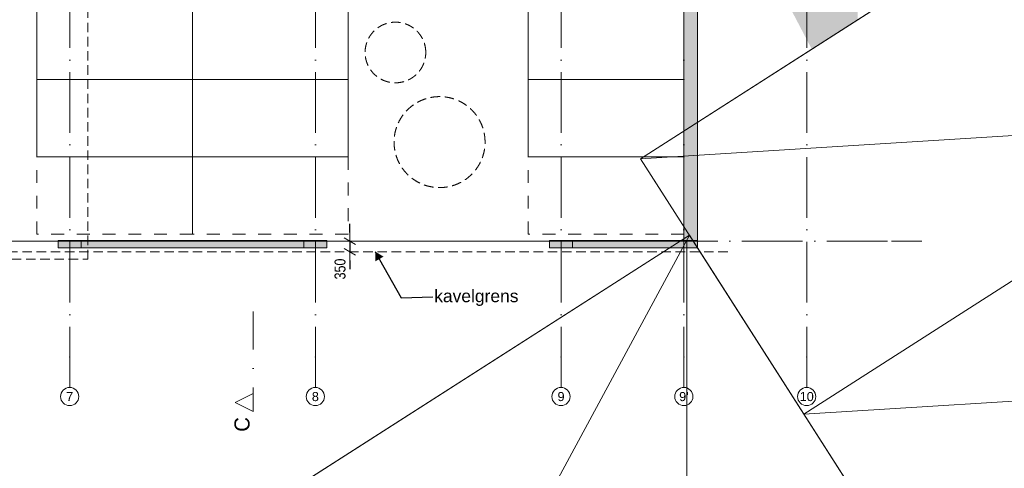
# Model space of a CAD drawing. Header units: millimetres. Extents: x -287545 to 1001608, y -673832 to 307178.
# Tile 24 of 64: x 50781 to 83245, y -83694 to -68897. Entities that reach past the tile are written whole.
import ezdxf
from ezdxf.enums import TextEntityAlignment as Align

# ---------------------------------------------------------------- set-up
doc = ezdxf.new("R2010")
doc.units = ezdxf.units.MM
doc.header["$MEASUREMENT"] = 0
for name, pattern in [('B0302', [2502.000046, 1252.000046, -625, 0, -625]), ('B0701', [468.239987, 311.999989, -156.239998]), ('Dashed', [846.666667, 423.333333, -423.333333]), ('v1', [2800, 1000, -400, 0, -400, 1000, 0]), ('Wipeout_Contour', [1000, 0, -1000])]:
    doc.linetypes.add(name, pattern=pattern)
for name, color, linetype in [('00 Context', 7, 'Continuous'), ('21 Buitenwanden', 7, 'Continuous'), ('21 Buitenwanden Deuren', 7, 'Continuous'), ('21 Buitenwanden Doorsnede-arcering', 7, 'Continuous'), ('21 Buitenwanden Laagscheidingslijnen', 7, 'Continuous'), ('28 Draagconstructies - Kolommen INT', 7, 'Continuous'), ('28 Draagconstructies - Kolommen INT Doorsnede-arcering', 7, 'Continuous'), ('82 Interieur Los 2D arcering', 7, 'Continuous'), ('90 Terrein Inrichting', 7, 'Continuous'), ('A Lijn doorsnede', 7, 'Continuous'), ('A Lijn doorsnede 2D arcering', 7, 'Continuous'), ('A Stramien', 7, 'Continuous'), ('Info Algemeen', 7, 'Continuous'), ('Info Algemeen Doorsnede-arcering', 7, 'Continuous'), ('Maatvoering 1_ 50_100', 7, 'Continuous')]:
    doc.layers.add(name, color=color, linetype=linetype)
doc.styles.add('GENERATED_STYLE_2', font='ARIALN.TTF')
doc.styles.add('GENERATED_STYLE_3', font='txt')
doc.styles.add('GENERATED_STYLE_4', font='arial.ttf')
doc.styles.get("Standard").update_dxf_attribs({"font": 'txt.shx'})
doc.dimstyles.new('GENERATED_STYLE__1', dxfattribs={"dimtxt": 300, "dimasz": 285, "dimexe": 0.18, "dimexo": 0.0625, "dimgap": 0, "dimtad": 1, "dimtih": 1, "dimtoh": 1, "dimdec": 0, "dimzin": 3, "dimdsep": 46, "dimtxsty": 'GENERATED_STYLE_3', "dimblk": 'ARROWHEAD_11', "dimblk1": 'ARROWHEAD_11', "dimblk2": 'ARROWHEAD_11', "dimcen": 0.09, "dimse1": 1, "dimse2": 1, "dimclrd": 1, "dimclre": 1, "dimclrt": 2, "dimadec": 1, "dimazin": 0, "dimtfac": 1, "dimtdec": 4, "dimtmove": 0, "dimatfit": 1, "dimfxl": 1, "dimtolj": 1, "dimtzin": 3, "dimarcsym": 0})
doc.dimstyles.new('GENERATED_STYLE__4', dxfattribs={"dimtxt": 359.99999, "dimasz": 285, "dimexe": 0.18, "dimexo": 0.0625, "dimgap": 0, "dimtad": 1, "dimdec": 0, "dimzin": 3, "dimdsep": 46, "dimtxsty": 'GENERATED_STYLE_2', "dimblk": 'ARROWHEAD_2', "dimblk1": 'ARROWHEAD_2', "dimblk2": 'ARROWHEAD_2', "dimcen": 0.09, "dimse1": 1, "dimse2": 1, "dimclrd": 1, "dimclre": 1, "dimclrt": 2, "dimadec": 1, "dimazin": 0, "dimtfac": 1, "dimtdec": 4, "dimtmove": 0, "dimatfit": 1, "dimfxl": 1, "dimtolj": 1, "dimtzin": 3, "dimarcsym": 0})
doc.dimstyles.new('GENERATED_STYLE__5', dxfattribs={"dimtxt": 0.18, "dimasz": 304, "dimexe": 0.18, "dimexo": 0.0625, "dimgap": 0, "dimtad": 0, "dimtih": 1, "dimtoh": 1, "dimdec": 4, "dimzin": 3, "dimdsep": 46, "dimtxsty": 'Standard', "dimcen": 0.09, "dimadec": 0, "dimazin": 0, "dimtfac": 1, "dimtdec": 0, "dimtmove": 0, "dimatfit": 1, "dimldrblk": 'ARROWHEAD_16', "dimfxl": 1, "dimtolj": 1, "dimtzin": 3, "dimarcsym": 0})

# ---------------------------------------------------------------- blocks, each defined once
blk = doc.blocks.new('Morph_1_1')
at = {"layer": '00 Context', "color": 2, "linetype": 'Continuous', "lineweight": 0, "flags": 128}
for points in [[(27780, -76200), (72780, -76200)], [(72780, -76200), (72780, -173400)]]:
    blk.add_lwpolyline(points, dxfattribs=at)
blk = doc.blocks.new('Parkeerplaatsen 27 KM')
at = {"layer": '90 Terrein Inrichting', "color": 255, "linetype": 'Continuous', "lineweight": 0}
for p, q in [((2550, 5130), (0, 5130)), ((0, 5130), (0, 0)), ((5100, 5130), (2550, 5130)), ((2550, 5130), (2550, 0)), ((10650, 5130), (8100, 5130)), ((8100, 5130), (8100, 0)), ((13200, 5130), (10650, 5130)), ((10650, 5130), (10650, 0)), ((18750, 5130), (16200, 5130)), ((16200, 5130), (16200, 0)), ((21300, 5130), (18750, 5130)), ((18750, 5130), (18750, 0)), ((26850, 5130), (24300, 5130)), ((24300, 5130), (24300, 0)), ((0, 0), (2550, 0)), ((2550, 0), (5100, 0)), ((8100, 0), (10650, 0)), ((10650, 0), (13200, 0)), ((16200, 0), (18750, 0)), ((18750, 0), (21300, 0)), ((24300, 0), (26850, 0))]:
    blk.add_line(p, q, dxfattribs=at)
at = {"layer": '90 Terrein Inrichting', "color": 255, "linetype": 'Continuous', "lineweight": 0, "flags": 128}
for points in [[(5100, 0), (7650, 0), (7650, 5130), (5100, 5130)], [(13200, 0), (15750, 0), (15750, 5130), (13200, 5130)], [(21300, 0), (23850, 0), (23850, 5130), (21300, 5130)], [(26850, 0), (29400, 0), (29400, 5130), (26850, 5130)]]:
    blk.add_lwpolyline(points, close=True, dxfattribs=at)
at = {"layer": '90 Terrein Inrichting', "color": 255, "linetype": 'Continuous', "lineweight": 0}
for p in [(2550, 0), (5100, 0), (10650, 0), (13200, 0), (18750, 0), (21300, 0), (26850, 0), (29400, 0)]:
    blk.add_point(p, dxfattribs=at)
blk = doc.blocks.new('Parkeerplaatsen 27 KM_2')
at = {"layer": '90 Terrein Inrichting', "color": 255, "linetype": 'Continuous', "lineweight": 0}
for p, q in [((2550, 5130), (0, 5130)), ((0, 5130), (0, 0)), ((5100, 5130), (2550, 5130)), ((2550, 5130), (2550, 0)), ((10650, 5130), (8100, 5130)), ((8100, 5130), (8100, 0)), ((13200, 5130), (10650, 5130)), ((10650, 5130), (10650, 0)), ((18750, 5130), (16200, 5130)), ((16200, 5130), (16200, 0)), ((0, 0), (2550, 0)), ((2550, 0), (5100, 0)), ((8100, 0), (10650, 0)), ((10650, 0), (13200, 0)), ((16200, 0), (18750, 0))]:
    blk.add_line(p, q, dxfattribs=at)
at = {"layer": '90 Terrein Inrichting', "color": 255, "linetype": 'Continuous', "lineweight": 0, "flags": 128}
for points in [[(5100, 0), (7650, 0), (7650, 5130), (5100, 5130)], [(13200, 0), (15750, 0), (15750, 5130), (13200, 5130)], [(18750, 0), (21300, 0), (21300, 5130), (18750, 5130)]]:
    blk.add_lwpolyline(points, close=True, dxfattribs=at)
at = {"layer": '90 Terrein Inrichting', "color": 255, "linetype": 'Continuous', "lineweight": 0}
for p in [(2550, 0), (5100, 0), (10650, 0), (13200, 0), (18750, 0), (21300, 0)]:
    blk.add_point(p, dxfattribs=at)
blk = doc.blocks.new('Morph_4_1')
at = {"layer": '00 Context', "color": 2, "linetype": 'Continuous', "lineweight": 0}
for p, q in [((72863, -76008), (57701, -85708)), ((72863, -76008), (83641, -92855)), ((57701, -85708), (68478, -102555)), ((83641, -92855), (68478, -102555))]:
    blk.add_line(p, q, dxfattribs=at)
at = {"layer": '00 Context', "color": 2, "linetype": 'Continuous', "lineweight": 0, "flags": 128}
for points in [[(57701, -85708), (72863, -76008)], [(63089, -94132), (72863, -76008)], [(72863, -76008), (78252, -84432)], [(78252, -84432), (63089, -94132)], [(68478, -102555), (78252, -84432)], [(78252, -84432), (83641, -92855)], [(63089, -94132), (57701, -85708)], [(83641, -92855), (68478, -102555)], [(68478, -102555), (63089, -94132)]]:
    blk.add_lwpolyline(points, dxfattribs=at)
blk = doc.blocks.new('Morph_5_1')
at = {"layer": '00 Context', "color": 2, "linetype": 'Continuous', "lineweight": 0}
for p, q in [((86409, -63781), (71247, -73481)), ((86409, -63781), (97187, -80628)), ((71247, -73481), (82024, -90328)), ((97187, -80628), (82024, -90328))]:
    blk.add_line(p, q, dxfattribs=at)
at = {"layer": '00 Context', "color": 2, "linetype": 'Continuous', "lineweight": 0, "flags": 128}
for points in [[(71247, -73481), (86409, -63781)], [(86409, -63781), (91798, -72204)], [(71247, -73481), (91798, -72204)], [(76636, -81904), (91798, -72204)], [(91798, -72204), (97187, -80628)], [(76636, -81904), (71247, -73481)], [(76636, -81904), (97187, -80628)], [(97187, -80628), (82024, -90328)], [(82024, -90328), (76636, -81904)]]:
    blk.add_lwpolyline(points, dxfattribs=at)
blk = doc.blocks.new('D1 27_2')
at = {"layer": '21 Buitenwanden Deuren', "color": 1, "linetype": 'Continuous', "lineweight": 0}
for p, q in [((450, 0), (450, 900)), ((-450, 0), (-517, 0)), ((-517, 0), (-517, -114)), ((-517, 0), (-517, -114)), ((-517, 0), (-517, -114)), ((-450, -114), (-450, 0)), ((517, 0), (450, 0)), ((450, 0), (450, -114)), ((517, -114), (517, 0)), ((517, 0), (517, -114)), ((517, 0), (517, -114)), ((-517, -114), (-450, -114)), ((-517, -114), (-517, -450)), ((450, -114), (517, -114)), ((517, -114), (517, -450))]:
    blk.add_line(p, q, dxfattribs=at)
at = {"layer": '21 Buitenwanden Deuren', "color": 9, "linetype": 'Continuous', "lineweight": 0}
blk.add_arc((450, 0), 900, 90, 180, dxfattribs=at)
blk = doc.blocks.new('Wall_10_1', base_point=(72905, -76425))
at = {"layer": '21 Buitenwanden Doorsnede-arcering', "linetype": 'Continuous', "lineweight": 0, "true_color": 0x323232}
for points in [[(73130, -35850), (72680, -35850), (72680, -36450), (73130, -36450)], [(72680, -76175), (73130, -76175), (73130, -37484), (72680, -37484)]]:
    blk.add_hatch(color=250, dxfattribs=at).paths.add_polyline_path(points)
at = {"layer": '21 Buitenwanden', "color": 1, "linetype": 'Continuous', "lineweight": 0}
for p, q in [((73016, -36450), (72680, -36450)), ((73130, -36450), (73016, -36450)), ((73016, -37484), (72680, -37484)), ((73130, -37484), (73016, -37484))]:
    blk.add_line(p, q, dxfattribs=at)
at = {"layer": '21 Buitenwanden', "color": 1, "linetype": 'Continuous', "lineweight": 0, "flags": 128}
for points in [[(73130, -35850), (72680, -35850)], [(72680, -35850), (72680, -36450)], [(73130, -36450), (73130, -35850)], [(72680, -37484), (72680, -76175)], [(73130, -76425), (73130, -37484)], [(72680, -76425), (73130, -76425)]]:
    blk.add_lwpolyline(points, dxfattribs=at)
at = {"layer": '21 Buitenwanden Laagscheidingslijnen', "color": 1, "linetype": 'Continuous', "lineweight": 0}
for p, q in [((73130, -76175), (72680, -76175)), ((72680, -76425), (73130, -76425))]:
    blk.add_line(p, q, dxfattribs=at)
at = {"layer": '21 Buitenwanden Deuren', "color": 1, "linetype": 'Continuous', "lineweight": 0, "xscale": -1, "zscale": 1000, "rotation": 270}
blk.add_blockref('D1 27_2', (73130, -36967), dxfattribs=at)
blk = doc.blocks.new('Wall_25_1', base_point=(60155, -76300))
at = {"layer": '21 Buitenwanden Doorsnede-arcering', "linetype": 'Continuous', "lineweight": 0}
blk.add_hatch(color=251, dxfattribs=at).paths.add_polyline_path([(60155, -76175), (52805, -76175), (52805, -76425), (60155, -76425)])
at = {"layer": '21 Buitenwanden', "color": 1, "linetype": 'Continuous', "lineweight": 0, "flags": 128}
for points in [[(60155, -76175), (52805, -76175)], [(52805, -76175), (52805, -76425)], [(60155, -76425), (60155, -76175)], [(52805, -76425), (60155, -76425)]]:
    blk.add_lwpolyline(points, dxfattribs=at)
blk = doc.blocks.new('Wall_26_1', base_point=(72905, -76300))
at = {"layer": '21 Buitenwanden Doorsnede-arcering', "linetype": 'Continuous', "lineweight": 0}
for points in [[(72680, -76175), (69005, -76175), (69005, -76425), (72680, -76425)], [(72680, -76175), (72680, -76425), (73130, -76425), (73130, -76175)]]:
    blk.add_hatch(color=251, dxfattribs=at).paths.add_polyline_path(points)
at = {"layer": '21 Buitenwanden', "color": 1, "linetype": 'Continuous', "lineweight": 0}
blk.add_line((73130, -76425), (73130, -76175), dxfattribs=at)
at = {"layer": '21 Buitenwanden', "color": 1, "linetype": 'Continuous', "lineweight": 0, "flags": 128}
for points in [[(72680, -76175), (69005, -76175)], [(69005, -76425), (69005, -76175)], [(69005, -76425), (72680, -76425)]]:
    blk.add_lwpolyline(points, dxfattribs=at)
at = {"layer": '21 Buitenwanden Laagscheidingslijnen', "color": 1, "linetype": 'Continuous', "lineweight": 0}
for p, q in [((73130, -76175), (72680, -76175)), ((72680, -76425), (73130, -76425))]:
    blk.add_line(p, q, dxfattribs=at)
blk = doc.blocks.new('ARROWHEAD_11')
at = {"color": 0, "linetype": 'Continuous', "lineweight": 0}
blk.add_line((0, 0), (-1, 0), dxfattribs=at)
at = {"color": 0, "linetype": 'Continuous', "lineweight": 0, "const_width": 0.25, "flags": 128}
blk.add_lwpolyline([(-0.125, 0, 1), (0.125, 0, 1)], format="xyb", close=True, dxfattribs=at)
blk = doc.blocks.new('*D523')
at = {"layer": 'Defpoints', "color": 0, "linetype": 'Continuous', "transparency": 16777216}
for p in [(51350, -50541), (45410, -65325), (51350, -73425)]:
    blk.add_point(p, dxfattribs=at)
at = {"layer": 'Maatvoering 1_ 50_100', "color": 1, "linetype": 'Continuous', "lineweight": -2, "transparency": 16777216}
blk.add_line((45695, -50541), (51065, -50541), dxfattribs=at)
at = {"layer": 'Maatvoering 1_ 50_100', "color": 1, "linetype": 'Continuous', "lineweight": -2, "transparency": 16777216, "xscale": 285, "yscale": 285, "zscale": 285, "rotation": 180}
blk.add_blockref('ARROWHEAD_11', (45410, -50541), dxfattribs=at)
at = {"layer": 'Maatvoering 1_ 50_100', "color": 1, "linetype": 'Continuous', "lineweight": -2, "transparency": 16777216, "xscale": 285, "yscale": 285, "zscale": 285}
blk.add_blockref('ARROWHEAD_11', (51350, -50541), dxfattribs=at)
at = {"layer": 'Maatvoering 1_ 50_100', "color": 2, "linetype": 'Continuous', "lineweight": 0, "transparency": 16777216, "insert": (48321, -50391), "char_height": 300, "attachment_point": 5, "style": 'GENERATED_STYLE_3'}
blk.add_mtext('\\A1;5940', dxfattribs=at)
blk = doc.blocks.new('*D524')
at = {"layer": 'Defpoints', "color": 0, "linetype": 'Continuous', "transparency": 16777216}
for p in [(56480, -50541), (56480, -51675), (51350, -73425)]:
    blk.add_point(p, dxfattribs=at)
at = {"layer": 'Maatvoering 1_ 50_100', "color": 1, "linetype": 'Continuous', "lineweight": -2, "transparency": 16777216}
blk.add_line((51635, -50541), (56195, -50541), dxfattribs=at)
at = {"layer": 'Maatvoering 1_ 50_100', "color": 1, "linetype": 'Continuous', "lineweight": -2, "transparency": 16777216, "xscale": 285, "yscale": 285, "zscale": 285, "rotation": 180}
blk.add_blockref('ARROWHEAD_11', (51350, -50541), dxfattribs=at)
at = {"layer": 'Maatvoering 1_ 50_100', "color": 1, "linetype": 'Continuous', "lineweight": -2, "transparency": 16777216, "xscale": 285, "yscale": 285, "zscale": 285}
blk.add_blockref('ARROWHEAD_11', (56480, -50541), dxfattribs=at)
at = {"layer": 'Maatvoering 1_ 50_100', "color": 2, "linetype": 'Continuous', "lineweight": 0, "transparency": 16777216, "insert": (53923, -50391), "char_height": 300, "attachment_point": 5, "style": 'GENERATED_STYLE_3'}
blk.add_mtext('\\A1;5130', dxfattribs=at)
blk = doc.blocks.new('ARROWHEAD_2')
at = {"color": 0, "linetype": 'Continuous', "lineweight": 0}
for p, q in [((0, 0), (-1, 0)), ((-0.38, -0.66), (0.38, 0.66))]:
    blk.add_line(p, q, dxfattribs=at)
blk = doc.blocks.new('*D547')
at = {"layer": 'Defpoints', "color": 0, "linetype": 'Continuous', "transparency": 16777216}
for p in [(60530, -76200), (61670, -76200), (74400, -76550)]:
    blk.add_point(p, dxfattribs=at)
at = {"layer": 'Maatvoering 1_ 50_100', "color": 1, "linetype": 'Continuous', "lineweight": -2, "transparency": 16777216}
for p, q in [((61670, -75915), (61670, -75630)), ((61670, -76200), (61670, -76550)), ((61670, -76835), (61670, -77120))]:
    blk.add_line(p, q, dxfattribs=at)
at = {"layer": 'Maatvoering 1_ 50_100', "color": 1, "linetype": 'Continuous', "lineweight": -2, "transparency": 16777216, "xscale": 285, "yscale": 285, "zscale": 285}
for p, rotation in [((61670, -76200), 270), ((61670, -76550), 90)]:
    blk.add_blockref('ARROWHEAD_2', p, dxfattribs=dict(at, rotation=rotation))
at = {"layer": 'Maatvoering 1_ 50_100', "color": 2, "linetype": 'Continuous', "lineweight": 0, "transparency": 16777216, "insert": (61345, -77120), "char_height": 360, "attachment_point": 5, "rotation": 90, "style": 'GENERATED_STYLE_2'}
blk.add_mtext('\\A1;350', dxfattribs=at)
blk = doc.blocks.new('Cutting Plane_3_1', base_point=(58481, 2491))
at = {"layer": 'A Lijn doorsnede', "color": 9, "linetype": 'B0302', "lineweight": 0}
blk.add_line((58481, -78525), (58481, -81225), dxfattribs=at)
at = {"layer": 'A Lijn doorsnede', "color": 2, "lineweight": 0, "insert": (58368, -82005), "char_height": 500, "attachment_point": 9, "rotation": 90, "style": 'GENERATED_STYLE_3'}
blk.add_mtext('\\A1;{\\pqr;\\pt0;\\fFavorit Std Light|b0|i0|c0|p0;\\W1.000000;C}', dxfattribs=at)
at = {"color": 254, "linetype": 'Wipeout_Contour', "lineweight": 0, "ltscale": 300645.116376}
blk.add_wipeout([(58481, -81825), (58481, -81225), (57881, -81525)], dxfattribs=at).dxf.layer = 'A Lijn doorsnede 2D arcering'
at = {"layer": 'A Lijn doorsnede', "color": 2, "linetype": 'Continuous', "lineweight": 0, "flags": 128}
blk.add_lwpolyline([(58481, -81825), (58481, -81225), (57881, -81525)], close=True, dxfattribs=at)
blk = doc.blocks.new('ARROWHEAD_16')
at = {"linetype": 'Continuous', "lineweight": 0}
blk.add_hatch(color=0, dxfattribs=at).paths.add_polyline_path([(-0.9093, 0.525), (0, 0), (-0.9093, -0.525)])
at = {"color": 0, "linetype": 'Continuous', "lineweight": 0}
blk.add_line((0, 0), (-1, 0), dxfattribs=at)
blk = doc.blocks.new('Column_58_1', base_point=(60530, -76300))
at = {"layer": '28 Draagconstructies - Kolommen INT Doorsnede-arcering', "linetype": 'Continuous', "lineweight": 0, "true_color": 0x323232}
blk.add_hatch(color=250, dxfattribs=at).paths.add_polyline_path([(60155, -76425), (60905, -76425), (60905, -76175), (60155, -76175)])
at = {"layer": '28 Draagconstructies - Kolommen INT', "color": 5, "linetype": 'Continuous', "lineweight": 0, "flags": 128}
blk.add_lwpolyline([(60155, -76425), (60905, -76425), (60905, -76175), (60155, -76175)], close=True, dxfattribs=at)
blk = doc.blocks.new('Column_59_1', base_point=(68630, -76300))
at = {"layer": '28 Draagconstructies - Kolommen INT Doorsnede-arcering', "linetype": 'Continuous', "lineweight": 0, "true_color": 0x323232}
blk.add_hatch(color=250, dxfattribs=at).paths.add_polyline_path([(68255, -76425), (69005, -76425), (69005, -76175), (68255, -76175)])
at = {"layer": '28 Draagconstructies - Kolommen INT', "color": 5, "linetype": 'Continuous', "lineweight": 0, "flags": 128}
blk.add_lwpolyline([(68255, -76425), (69005, -76425), (69005, -76175), (68255, -76175)], close=True, dxfattribs=at)
blk = doc.blocks.new('Column_60_1', base_point=(52430, -76300))
at = {"layer": '28 Draagconstructies - Kolommen INT Doorsnede-arcering', "linetype": 'Continuous', "lineweight": 0, "true_color": 0x323232}
blk.add_hatch(color=250, dxfattribs=at).paths.add_polyline_path([(52055, -76425), (52805, -76425), (52805, -76175), (52055, -76175)])
at = {"layer": '28 Draagconstructies - Kolommen INT', "color": 5, "linetype": 'Continuous', "lineweight": 0, "flags": 128}
blk.add_lwpolyline([(52055, -76425), (52805, -76425), (52805, -76175), (52055, -76175)], close=True, dxfattribs=at)
blk = doc.blocks.new('Standard grid marker')
at = {"layer": 'A Stramien', "color": 9, "linetype": 'v1', "lineweight": 0, "true_color": 0xc8c8c8}
for p, q in [((1000, 0), (77736, 0)), ((77736, 0), (78736, 0))]:
    blk.add_line(p, q, dxfattribs=at)
at = {"layer": 'A Stramien', "color": 252, "lineweight": 0, "true_color": 0x969696, "style": 'GENERATED_STYLE_4'}
blk.add_attdef('AC_MarkerText_1', text='', height=300, dxfattribs=at).set_placement((-300, 150), align=Align.TOP_CENTER)
blk = doc.blocks.new('Standard grid marker_9')
at = {"layer": 'A Stramien', "color": 9, "linetype": 'v1', "lineweight": 0, "true_color": 0xc8c8c8}
for q in [(0, 0), (78292, 0)]:
    blk.add_line((1000, 0), q, dxfattribs=at)
at = {"layer": 'A Stramien', "color": 252, "linetype": 'Continuous', "lineweight": 0, "true_color": 0x969696, "flags": 128}
blk.add_lwpolyline([(0, 0, 1), (-600, 0, 1)], format="xyb", close=True, dxfattribs=at)
at = {"layer": 'A Stramien', "color": 9, "linetype": 'v1', "lineweight": 0, "true_color": 0xc8c8c8}
blk.add_point((1000, 0), dxfattribs=at)
blk.add_point((1000, 0), dxfattribs=at)
at = {"layer": 'A Stramien', "color": 252, "lineweight": 0, "true_color": 0x969696, "style": 'GENERATED_STYLE_4'}
for tag, p in [('AC_MarkerText_1_0', (-81, -69)), ('AC_MarkerText_1_1', (79810, -69))]:
    blk.add_attdef(tag, text='', height=300, rotation=270, dxfattribs=at).set_placement(p, align=Align.TOP_CENTER)

msp = doc.modelspace()

# ---------------------------------------------------------------- hatches: boundary and pattern name
at = {"layer": '82 Interieur Los 2D arcering', "linetype": 'Continuous', "lineweight": 0, "true_color": 0xf7f4ea}
msp.add_hatch(color=7, dxfattribs=at).paths.add_polyline_path([(73129.7, -62677.9), (76895.2, -69864.1), (78415.1, -68909.8), (78415.1, -66670.3), (76915.1, -66670.3), (73129.7, -59446.1)])

# ---------------------------------------------------------------- linework, layer by layer
at = {"color": 1, "linetype": 'B0701', "lineweight": 0}
msp.add_line((74125.7, -76550), (6382.1, -76550), dxfattribs=at)
at = {"color": 4, "linetype": 'B0701', "lineweight": 0}
msp.add_lwpolyline([(53030, -35100), (3230, -35100), (3230, -76800), (53030, -76800)], close=True, dxfattribs=at)
at = {"layer": 'Info Algemeen', "color": 1, "linetype": 'Dashed', "lineweight": 0}
for points in [[(51350, -73425), (56480, -73425), (56480, -75975), (51350, -75975)], [(56480, -73425), (61610, -73425), (61610, -75975), (56480, -75975)], [(67550, -73425), (72680, -73425), (72680, -75975), (67550, -75975)]]:
    msp.add_lwpolyline(points, close=True, dxfattribs=at)
at = {"layer": 'Info Algemeen Doorsnede-arcering', "color": 252, "linetype": 'B0701', "lineweight": 0, "true_color": 0x969696, "flags": 128}
for points in [[(64169.9, -69978.4, 1), (62169.9, -69978.4, 1)], [(66124.8, -72934.3, 1), (63124.8, -72934.3, 1)]]:
    msp.add_lwpolyline(points, format="xyb", close=True, dxfattribs=at)

# ---------------------------------------------------------------- block references
at = {"layer": '00 Context', "linetype": 'Continuous', "lineweight": 0}
for name in ['Morph_5_1', 'Morph_1_1', 'Morph_4_1']:
    msp.add_blockref(name, (0, 0), dxfattribs=at)
at = {"layer": '21 Buitenwanden', "color": 1, "lineweight": 0}
for name, p in [('Wall_10_1', (72904.7, -76425)), ('Wall_25_1', (60155, -76300)), ('Wall_26_1', (72904.7, -76300))]:
    msp.add_blockref(name, p, dxfattribs=at)
at = {"layer": '28 Draagconstructies - Kolommen INT', "color": 5, "lineweight": 0}
for name, p in [('Column_60_1', (52430, -76300)), ('Column_58_1', (60530, -76300)), ('Column_59_1', (68630, -76300))]:
    msp.add_blockref(name, p, dxfattribs=at)
at = {"layer": '90 Terrein Inrichting', "color": 1, "linetype": 'Continuous', "lineweight": 0, "xscale": -1, "zscale": 1000, "rotation": 90}
for name, p in [('Parkeerplaatsen 27 KM', (56480, -44025)), ('Parkeerplaatsen 27 KM', (61610, -44025)), ('Parkeerplaatsen 27 KM_2', (72680, -52125))]:
    msp.add_blockref(name, p, dxfattribs=at)
at = {"layer": 'A Stramien', "color": 1, "linetype": 'Continuous', "lineweight": 0}
ref = msp.add_blockref('Standard grid marker_9', (52430, -81027.3), dxfattribs=dict(at, zscale=1000, rotation=90))
ref.add_attrib('AC_MarkerText_1', '7', dxfattribs={"color": 252, "lineweight": 0, "true_color": 0x969696, "height": 300, "rotation": 360, "style": 'GENERATED_STYLE_4'}).set_placement((52430, -81177.3), align=Align.TOP_CENTER)
ref = msp.add_blockref('Standard grid marker_9', (60530, -81027.3), dxfattribs=dict(at, zscale=1000, rotation=90))
ref.add_attrib('AC_MarkerText_1', '8', dxfattribs={"color": 252, "lineweight": 0, "true_color": 0x969696, "height": 300, "rotation": 360, "style": 'GENERATED_STYLE_4'}).set_placement((60530, -81177.3), align=Align.TOP_CENTER)
ref = msp.add_blockref('Standard grid marker_9', (68630, -81027.3), dxfattribs=dict(at, zscale=1000, rotation=90))
ref.add_attrib('AC_MarkerText_1', '9', dxfattribs={"color": 252, "lineweight": 0, "true_color": 0x969696, "height": 300, "rotation": 360, "style": 'GENERATED_STYLE_4'}).set_placement((68630, -81177.3), align=Align.TOP_CENTER)
ref = msp.add_blockref('Standard grid marker_9', (72680, -81027.3), dxfattribs=dict(at, zscale=1000, rotation=90))
ref.add_attrib('AC_MarkerText_1', "9'", dxfattribs={"color": 252, "lineweight": 0, "true_color": 0x969696, "height": 300, "rotation": 360, "style": 'GENERATED_STYLE_4'}).set_placement((72680, -81177.3), align=Align.TOP_CENTER)
ref = msp.add_blockref('Standard grid marker_9', (76730, -81027.3), dxfattribs=dict(at, zscale=1000, rotation=90))
ref.add_attrib('AC_MarkerText_1', '10', dxfattribs={"color": 252, "lineweight": 0, "true_color": 0x969696, "height": 300, "rotation": 360, "style": 'GENERATED_STYLE_4'}).set_placement((76730, -81177.3), align=Align.TOP_CENTER)

# ---------------------------------------------------------------- texts
at = {"layer": 'Maatvoering 1_ 50_100', "color": 9, "linetype": 'Continuous', "lineweight": 0, "insert": (64449.2, -78071.4), "char_height": 411.23, "attachment_point": 4, "style": 'GENERATED_STYLE_4'}
msp.add_mtext('\\A1;{\\pql;\\fArial|b0|i0|c0|p0;\\W1.000000;kavelgrens}', dxfattribs=at)

# ---------------------------------------------------------------- dimensions: what is measured, and where the dimension line sits
at = {"layer": 'Maatvoering 1_ 50_100', "color": 1, "linetype": 'Continuous', "lineweight": 0}
for base, p1, p2, picture, middle in [((51350, -50541), (45410, -65325), (51350, -73425), '*D523', (48321.4, -50541)), ((56480, -50541), (51350, -73425), (56480, -51675), '*D524', (53922.6, -50541))]:
    dim = msp.add_linear_dim(base=base, p1=p1, p2=p2, dimstyle='GENERATED_STYLE__1', dxfattribs=at)
    dim.commit()
    dim.dimension.update_dxf_attribs({"geometry": picture, "text_midpoint": middle, "dimtype": 160})
dim = msp.add_linear_dim(base=(61670.3, -76200), p1=(74399.7, -76550), p2=(60530, -76200), angle=90, dimstyle='GENERATED_STYLE__4', dxfattribs=at)
dim.commit()
dim.dimension.update_dxf_attribs({"geometry": '*D547', "text_midpoint": (61344.7, -77120), "dimtype": 160, "text_rotation": 90})

# ---------------------------------------------------------------- leaders
at = {"layer": 'Maatvoering 1_ 50_100', "color": 9, "linetype": 'Continuous', "lineweight": 0, "annotation_type": 0, "has_hookline": 1, "hookline_direction": 0, "text_width": 2717.9}
msp.add_leader([(62504.9, -76550), (63362.6, -78071.4), (64399.2, -78035.6)], dimstyle='GENERATED_STYLE__5', dxfattribs=at)

# ---------------------------------------------------------------- next in the draw order: block references
at = {"layer": 'A Lijn doorsnede', "color": 9, "lineweight": 0}
msp.add_blockref('Cutting Plane_3_1', (58480.6, 2491.3), dxfattribs=at)

# ---------------------------------------------------------------- next in the draw order: block references
at = {"layer": 'A Stramien', "color": 1, "linetype": 'Continuous', "lineweight": 0, "zscale": 1000}
msp.add_blockref('Standard grid marker', (1790.4, -76200), dxfattribs=at)

doc.saveas('drawing.dxf')
